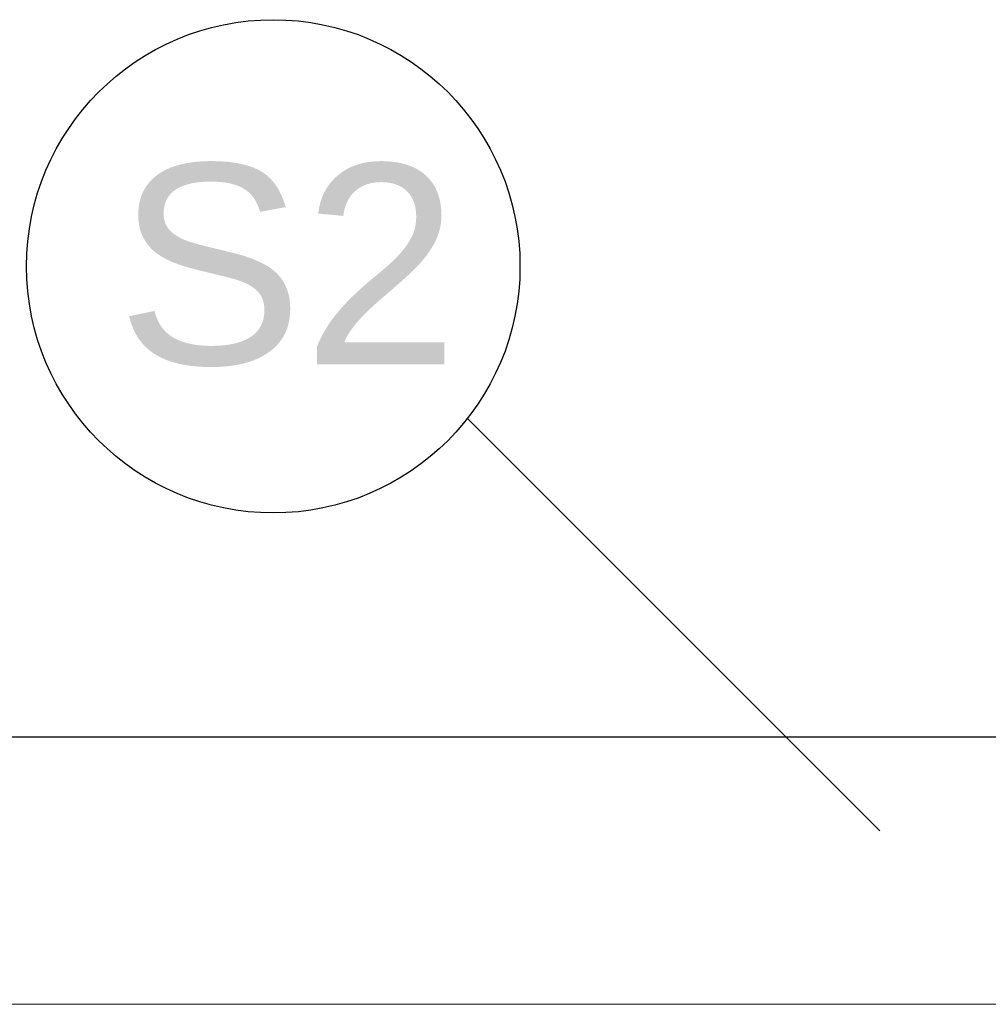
# Model space of a CAD drawing. Header units: millimetres. Extents: x -36478 to 31050, y -14815 to 11827.
# Tile 13 of 256: x -13893 to -13167, y 480 to 1218. Entities that reach past the tile are written whole.
import ezdxf

# ---------------------------------------------------------------- set-up
doc = ezdxf.new("R2010")
doc.units = ezdxf.units.MM
doc.header["$MEASUREMENT"] = 0
for name, color, linetype in [('Konstrukce - nosné', 7, 'Continuous'), ('Nové_Konstrukce - nosné', 7, 'Continuous'), ('Nové_Kresby a obrázky', 7, 'Continuous'), ('Nové_Popis', 7, 'Continuous')]:
    doc.layers.add(name, color=color, linetype=linetype)
doc.styles.add('GENEROVANÝ_STYL_1', font='txt')

msp = doc.modelspace()

# ---------------------------------------------------------------- linework, layer by layer
at = {"layer": 'Konstrukce - nosné', "color": 8, "linetype": 'Continuous', "lineweight": 13}
msp.add_line((-13937.19, 480), (-12036.28, 480), dxfattribs=at)
at = {"layer": 'Nové_Kresby a obrázky', "color": 1, "linetype": 'Continuous', "lineweight": 25}
msp.add_line((-13086, 680.25), (-13937.49, 680.25), dxfattribs=at)
at = {"layer": 'Nové_Popis', "color": 1, "linetype": 'Continuous', "lineweight": 25}
msp.add_line((-13248.51, 610.11), (-13557.53, 919.12), dxfattribs=at)
msp.add_circle((-13703.05, 1033.16), 184.88, dxfattribs=at)

# ---------------------------------------------------------------- texts
at = {"layer": 'Nové_Konstrukce - nosné', "color": 1, "linetype": 'Continuous', "lineweight": 25, "insert": (-13692.35, 957.66), "char_height": 150, "attachment_point": 8, "style": 'GENEROVANÝ_STYL_1'}
msp.add_mtext('\\A1;{\\pqc;\\fArial|b0|i0|c238|p38;S\\fArial|b0|i0|c238|p38;2}', dxfattribs=at)

doc.saveas('drawing.dxf')
